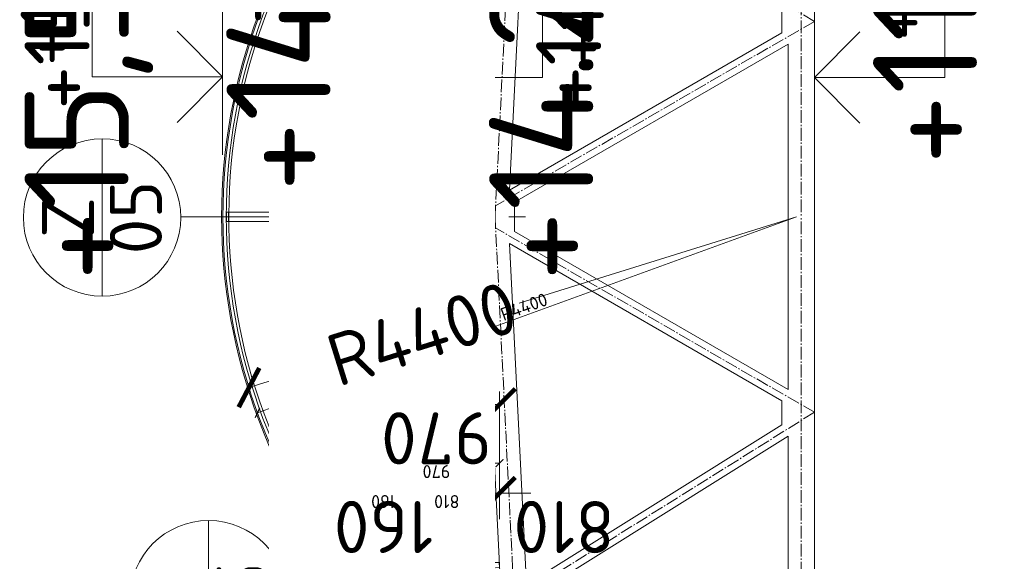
# Model space of a CAD drawing. Header units: millimetres. Extents: x -15830 to 4680139, y -28864 to 2281735.
# Tile 84 of 256: x 115777 to 123331, y 127939 to 132097. Entities that reach past the tile are written whole.
import ezdxf
from ezdxf import colors
from ezdxf.entities.mleader import LeaderData, LeaderLine
from ezdxf.enums import TextEntityAlignment as Align
from ezdxf.math import Vec2, Vec3

# ---------------------------------------------------------------- set-up
doc = ezdxf.new("R2010")
doc.units = ezdxf.units.MM
for name, pattern in [('AM_DIN_G_W050', [13.75, 9.75, -1.5, 1, -1.5]), ('CENTERX2', [101.6, 63.5, -12.7, 12.7, -12.7]), ('DASHDOT', [25.4, 12.7, -6.35, 0, -6.35]), ('HIDDEN', [9.525, 6.35, -3.175])]:
    doc.linetypes.add(name, pattern=pattern)
for name, color, linetype in [('0 @ 1', 7, 'Continuous'), ('0 @ 10', 7, 'Continuous'), ('0 @ 100', 7, 'Continuous'), ('0 @ 200', 7, 'Continuous'), ('0 @ 250 (1)', 7, 'Continuous'), ('0 @ 250 (2)', 7, 'Continuous'), ('0 @ 400', 7, 'Continuous'), ('NWT_UT_ZARIZENI', 4, 'Continuous')]:
    doc.layers.add(name, color=color, linetype=linetype)
for name, color, linetype, lineweight in [('A99_N_kce-pohl', 1, 'Continuous', 9), ('A99_N_kce-rez-sil', 6, 'Continuous', 18), ('A99_N_koty-200', 5, 'Continuous', 5), ('A99_N_koty-200 @ 200', 5, 'Continuous', 5), ('A99_N_koty-200 @ 50', 5, 'Continuous', 5), ('A99_N_koty-200-vysk', 6, 'Continuous', 9), ('A99_N_txt-popis-50', 240, 'Continuous', 9), ('A99_N_txt-popis-50 @ 200', 240, 'Continuous', 9), ('A99_N_txt-popis-50 @ 50', 240, 'Continuous', 9), ('A99_N_znaceni 200', 5, 'Continuous', 5), ('A99_S_kce-pohl', 7, 'Continuous', 5), ('A99_S_kce-rez-ten', 7, 'Continuous', 9), ('A99_S_osy', 1, 'CENTERX2', 5)]:
    doc.layers.add(name, color=color, linetype=linetype, lineweight=lineweight)
doc.styles.add('A99_kota', font='isocpeur.ttf', dxfattribs={"height": 2})
doc.styles.add('A99_popis', font='isocpeur.ttf')
doc.dimstyles.new('A99_kota_200 new', dxfattribs={"dimscale": 200, "dimtxt": 2, "dimasz": 1.2, "dimexe": 0.5, "dimexo": 1.5, "dimgap": 0.3, "dimtad": 1, "dimdec": 0, "dimzin": 3, "dimdsep": 46, "dimtxsty": 'A99_kota', "dimblk": 'ARCHTICK', "dimcen": 2.5, "dimazin": 2, "dimtfac": 0.75, "dimtdec": 0, "dimtmove": 2, "dimatfit": 0, "dimfxl": 0, "dimtolj": 1, "dimtzin": 0, "dimlwd": 5, "dimlwe": 5, "dimarcsym": 0})

# ---------------------------------------------------------------- blocks, each defined once
blk = doc.blocks.new('_ArchTick')
at = {"color": 0, "linetype": 'ByBlock', "const_width": 0.15}
blk.add_lwpolyline([(-0.5, -0.5), (0.5, 0.5)], dxfattribs=at)
blk = doc.blocks.new('*D369')
at = {"layer": 'A99_N_koty-200', "color": 0, "linetype": 'Continuous', "lineweight": 5, "ltscale": 10, "transparency": 16777216}
for p, q in [((118489, 128892.8), (118489, 128667.8)), ((118489, 128692.8), (119458.8, 128692.8)), ((119458.8, 128492.8), (119458.8, 128717.8))]:
    blk.add_line(p, q, dxfattribs=at)
at = {"layer": 'Defpoints', "color": 0, "linetype": 'Continuous', "ltscale": 10, "transparency": 16777216}
for p in [(118489, 129143.3), (119458.8, 128692.8), (119458.8, 128125.4)]:
    blk.add_point(p, dxfattribs=at)
at = {"layer": 'A99_N_koty-200', "color": 0, "linetype": 'Continuous', "lineweight": 5, "ltscale": 10, "transparency": 16777216, "xscale": 60, "yscale": 60, "zscale": 60}
for p, rotation in [((118489, 128692.8), 179.9999999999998), ((119458.8, 128692.8), 359.9999999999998)]:
    blk.add_blockref('_ArchTick', p, dxfattribs=dict(at, rotation=rotation))
at = {"layer": 'A99_N_koty-200', "color": 0, "linetype": 'Continuous', "lineweight": 0, "ltscale": 10, "transparency": 16777216, "insert": (118973.9, 128627.8), "char_height": 100, "attachment_point": 5, "rotation": 180, "style": 'A99_kota'}
blk.add_mtext('\\A1;970', dxfattribs=at)
blk = doc.blocks.new('*D370')
at = {"layer": 'A99_N_koty-200', "color": 0, "linetype": 'Continuous', "lineweight": 5, "ltscale": 10, "transparency": 16777216}
for p, q in [((118489, 129143.3), (118489, 129243.3)), ((119458.8, 128425.4), (119458.8, 129243.3)), ((118489, 129143.3), (119458.8, 129143.3))]:
    blk.add_line(p, q, dxfattribs=at)
at = {"layer": 'Defpoints', "color": 0, "linetype": 'Continuous', "ltscale": 10, "transparency": 16777216}
for p in [(118489, 129143.3), (119458.8, 129143.3), (119458.8, 128125.4)]:
    blk.add_point(p, dxfattribs=at)
at = {"layer": 'A99_N_koty-200', "color": 0, "linetype": 'Continuous', "lineweight": 5, "ltscale": 10, "transparency": 16777216, "xscale": 240, "yscale": 240, "zscale": 240}
for p, rotation in [((118489, 129143.3), 179.9999999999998), ((119458.8, 129143.3), 359.9999999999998)]:
    blk.add_blockref('_ArchTick', p, dxfattribs=dict(at, rotation=rotation))
at = {"layer": 'A99_N_koty-200', "color": 0, "linetype": 'Continuous', "lineweight": 0, "ltscale": 10, "transparency": 16777216, "insert": (118973.9, 128883.3), "char_height": 400, "attachment_point": 5, "rotation": 180, "style": 'A99_kota'}
blk.add_mtext('\\A1;970', dxfattribs=at)
blk = doc.blocks.new('*U28')
at = {"color": 0, "linetype": 'ByBlock', "lineweight": -2}
blk.add_line((-3, 0), (7, 0), dxfattribs=at)
for points in [[(0, 0), (0, 5), (0, 5), (9.7, 5)], [(-1.75, 1.75), (0, 0), (1.75, 1.75)]]:
    blk.add_lwpolyline(points, dxfattribs=at)
at = {"color": 0, "linetype": 'ByBlock', "lineweight": -2, "style": 'A99_kota'}
for tag, p in [('VYSKA', (9.2, 7.75)), ('POPIS', (9.2, 4.5))]:
    blk.add_attdef(tag, text='', height=2, dxfattribs=at).set_placement(p, align=Align.TOP_RIGHT)
blk = doc.blocks.new('*U733')
at = {"layer": 'A99_N_koty-200-vysk', "lineweight": 5}
ref = blk.add_blockref('*U28', (117334, 131658.3), dxfattribs=dict(at, xscale=200, yscale=200, zscale=200, rotation=90.00000000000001))
ref.add_attrib('VYSKA', '+15,560', dxfattribs={"layer": '0 @ 200', "color": 0, "linetype": 'ByBlock', "lineweight": -2, "height": 400, "rotation": 90, "style": 'A99_kota'}).set_placement((115784, 133498.3), align=Align.TOP_RIGHT)
ref = blk.add_blockref('*U28', (117334, 131658.3), dxfattribs=dict(at, xscale=200, yscale=200, zscale=200, rotation=90.00000000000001))
ref.add_attrib('VYSKA', '+15,560', dxfattribs={"layer": '0 @ 400', "color": 0, "linetype": 'ByBlock', "lineweight": -2, "height": 800, "rotation": 90, "style": 'A99_kota'}).set_placement((115814, 133598.3), align=Align.TOP_RIGHT)
ref = blk.add_blockref('*U28', (117334, 131658.3), dxfattribs=dict(at, xscale=200, yscale=200, zscale=200, rotation=90.00000000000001))
ref.add_attrib('VYSKA', '+15,560', dxfattribs={"layer": '0 @ 250 (1)', "color": 0, "linetype": 'ByBlock', "lineweight": -2, "height": 500, "rotation": 90, "style": 'A99_kota'}).set_placement((115814, 133598.3), align=Align.TOP_RIGHT)
ref = blk.add_blockref('*U28', (117334, 131658.3), dxfattribs=dict(at, xscale=200, yscale=200, zscale=200, rotation=90.00000000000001))
ref.add_attrib('VYSKA', '+15,560', dxfattribs={"layer": '0 @ 250 (2)', "color": 0, "linetype": 'ByBlock', "lineweight": -2, "height": 500, "rotation": 90, "style": 'A99_kota'}).set_placement((115814, 133598.3), align=Align.TOP_RIGHT)
ref = blk.add_blockref('*U28', (117334, 131658.3), dxfattribs=dict(at, xscale=200, yscale=200, zscale=200, rotation=90.00000000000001))
ref.add_attrib('VYSKA', '+15,560', dxfattribs={"layer": '0 @ 100', "color": 0, "linetype": 'ByBlock', "lineweight": -2, "height": 200, "rotation": 90, "style": 'A99_kota'}).set_placement((115814, 133598.3), align=Align.TOP_RIGHT)
ref = blk.add_blockref('*U28', (117334, 131658.3), dxfattribs=dict(at, xscale=200, yscale=200, zscale=200, rotation=90.00000000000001))
ref.add_attrib('VYSKA', '+15,560', dxfattribs={"layer": '0 @ 10', "color": 0, "linetype": 'ByBlock', "lineweight": -2, "height": 20, "rotation": 90, "style": 'A99_kota'}).set_placement((115814, 133598.3), align=Align.TOP_RIGHT)
ref = blk.add_blockref('*U28', (117334, 131658.3), dxfattribs=dict(at, xscale=200, yscale=200, zscale=200, rotation=90.00000000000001))
ref.add_attrib('VYSKA', '+15,560', dxfattribs={"layer": '0 @ 1', "color": 0, "linetype": 'ByBlock', "lineweight": -2, "height": 2, "rotation": 90, "style": 'A99_kota'}).set_placement((115814, 133598.3), align=Align.TOP_RIGHT)
blk = doc.blocks.new('*U32')
at = {"color": 0, "linetype": 'ByBlock', "lineweight": -2}
blk.add_line((-3, 0), (7, 0), dxfattribs=at)
for points in [[(-1.75, -1.75), (0, 0), (1.75, -1.75)], [(0, 0), (0, -5), (0, -5), (9.7, -5)]]:
    blk.add_lwpolyline(points, dxfattribs=at)
at = {"color": 0, "linetype": 'ByBlock', "lineweight": -2, "style": 'A99_kota'}
for tag, p in [('VYSKA', (9.2, -2.25)), ('POPIS', (9.2, -5.5))]:
    blk.add_attdef(tag, text='', height=2, dxfattribs=at).set_placement(p, align=Align.TOP_RIGHT)
blk = doc.blocks.new('*U735')
at = {"layer": 'A99_N_koty-200-vysk', "lineweight": 5}
ref = blk.add_blockref('*U32', (121874, 131653.3), dxfattribs=dict(at, xscale=200, yscale=200, zscale=200, rotation=90.00000000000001))
ref.add_attrib('VYSKA', '+11,120', dxfattribs={"layer": '0 @ 1', "color": 0, "linetype": 'ByBlock', "lineweight": -2, "height": 2, "rotation": 90, "style": 'A99_kota'}).set_placement((122324, 134093.3), align=Align.TOP_RIGHT)
ref = blk.add_blockref('*U32', (121874, 131653.3), dxfattribs=dict(at, xscale=200, yscale=200, zscale=200, rotation=90.00000000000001))
ref.add_attrib('VYSKA', '+11,120', dxfattribs={"layer": '0 @ 10', "color": 0, "linetype": 'ByBlock', "lineweight": -2, "height": 20, "rotation": 90, "style": 'A99_kota'}).set_placement((122324, 134093.3), align=Align.TOP_RIGHT)
ref = blk.add_blockref('*U32', (121874, 131653.3), dxfattribs=dict(at, xscale=200, yscale=200, zscale=200, rotation=90.00000000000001))
ref.add_attrib('VYSKA', '+11,120', dxfattribs={"layer": '0 @ 100', "color": 0, "linetype": 'ByBlock', "lineweight": -2, "height": 200, "rotation": 90, "style": 'A99_kota'}).set_placement((122324, 134093.3), align=Align.TOP_RIGHT)
ref = blk.add_blockref('*U32', (121874, 131653.3), dxfattribs=dict(at, xscale=200, yscale=200, zscale=200, rotation=90.00000000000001))
ref.add_attrib('VYSKA', '+11,120', dxfattribs={"layer": '0 @ 250 (1)', "color": 0, "linetype": 'ByBlock', "lineweight": -2, "height": 500, "rotation": 90, "style": 'A99_kota'}).set_placement((122324, 134093.3), align=Align.TOP_RIGHT)
ref = blk.add_blockref('*U32', (121874, 131653.3), dxfattribs=dict(at, xscale=200, yscale=200, zscale=200, rotation=90.00000000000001))
ref.add_attrib('VYSKA', '+11,120', dxfattribs={"layer": '0 @ 250 (2)', "color": 0, "linetype": 'ByBlock', "lineweight": -2, "height": 500, "rotation": 90, "style": 'A99_kota'}).set_placement((122324, 134093.3), align=Align.TOP_RIGHT)
ref = blk.add_blockref('*U32', (121874, 131653.3), dxfattribs=dict(at, xscale=200, yscale=200, zscale=200, rotation=90.00000000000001))
ref.add_attrib('VYSKA', '+11,120', dxfattribs={"layer": '0 @ 400', "color": 0, "linetype": 'ByBlock', "lineweight": -2, "height": 800, "rotation": 90, "style": 'A99_kota'}).set_placement((122324, 134093.3), align=Align.TOP_RIGHT)
ref = blk.add_blockref('*U32', (121874, 131653.3), dxfattribs=dict(at, xscale=200, yscale=200, zscale=200, rotation=90.00000000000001))
ref.add_attrib('VYSKA', '+11,120', dxfattribs={"layer": '0 @ 200', "color": 0, "linetype": 'ByBlock', "lineweight": -2, "height": 400, "rotation": 90, "style": 'A99_kota'}).set_placement((122324, 133493.3), align=Align.TOP_RIGHT)
blk = doc.blocks.new('*U43')
at = {"color": 0, "linetype": 'ByBlock', "lineweight": -2}
blk.add_line((-3, 0), (7, 0), dxfattribs=at)
for points in [[(-1.75, -1.75), (0, 0), (1.75, -1.75)], [(0, 0), (0, -5.7), (0, -5.7), (9.7, -5.7)]]:
    blk.add_lwpolyline(points, dxfattribs=at)
at = {"color": 0, "linetype": 'ByBlock', "lineweight": -2, "style": 'A99_kota'}
blk.add_attdef('POPIS', text='', height=2, dxfattribs=at).set_placement((9.2, -5.2), align=Align.BOTTOM_RIGHT)
blk.add_attdef('VYSKA', text='', height=2, dxfattribs=at).set_placement((9.2, -6.45), align=Align.TOP_RIGHT)
blk = doc.blocks.new('*U764')
at = {"layer": 'A99_N_koty-200-vysk', "lineweight": 5}
ref = blk.add_blockref('*U43', (118649, 131653.3), dxfattribs=dict(at, xscale=200, yscale=200, zscale=200, rotation=90.00000000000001))
ref.add_attrib('VYSKA', '+14.245', dxfattribs={"layer": '0 @ 1', "color": 0, "linetype": 'ByBlock', "lineweight": -2, "height": 2, "rotation": 90, "style": 'A99_kota'}).set_placement((120336.6, 133598.3), align=Align.TOP_RIGHT)
ref = blk.add_blockref('*U43', (118649, 131653.3), dxfattribs=dict(at, xscale=200, yscale=200, zscale=200, rotation=90.00000000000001))
ref.add_attrib('VYSKA', '+14.245', dxfattribs={"layer": '0 @ 10', "color": 0, "linetype": 'ByBlock', "lineweight": -2, "height": 20, "rotation": 90, "style": 'A99_kota'}).set_placement((120315, 133598.3), align=Align.TOP_RIGHT)
ref = blk.add_blockref('*U43', (118649, 131653.3), dxfattribs=dict(at, xscale=200, yscale=200, zscale=200, rotation=90.00000000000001))
ref.add_attrib('VYSKA', '+14.245', dxfattribs={"layer": '0 @ 200', "color": 0, "linetype": 'ByBlock', "lineweight": -2, "height": 400, "rotation": 90, "style": 'A99_kota'}).set_placement((119859, 133493.3), align=Align.TOP_RIGHT)
ref = blk.add_blockref('*U43', (118649, 131653.3), dxfattribs=dict(at, xscale=200, yscale=200, zscale=200, rotation=90.00000000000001))
ref.add_attrib('VYSKA', '+14.245', dxfattribs={"layer": '0 @ 100', "color": 0, "linetype": 'ByBlock', "lineweight": -2, "height": 200, "rotation": 90, "style": 'A99_kota'}).set_placement((120099, 133598.3), align=Align.TOP_RIGHT)
ref = blk.add_blockref('*U43', (118649, 131653.3), dxfattribs=dict(at, xscale=200, yscale=200, zscale=200, rotation=90.00000000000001))
ref.add_attrib('VYSKA', '+14.245', dxfattribs={"layer": '0 @ 400', "color": 0, "linetype": 'ByBlock', "lineweight": -2, "height": 800, "rotation": 90, "style": 'A99_kota'}).set_placement((119379, 133598.3), align=Align.TOP_RIGHT)
ref = blk.add_blockref('*U43', (118649, 131653.3), dxfattribs=dict(at, xscale=200, yscale=200, zscale=200, rotation=90.00000000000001))
ref.add_attrib('VYSKA', '+14.245', dxfattribs={"layer": '0 @ 250 (1)', "color": 0, "linetype": 'ByBlock', "lineweight": -2, "height": 500, "rotation": 90, "style": 'A99_kota'}).set_placement((119739, 133598.3), align=Align.TOP_RIGHT)
ref = blk.add_blockref('*U43', (118649, 131653.3), dxfattribs=dict(at, xscale=200, yscale=200, zscale=200, rotation=90.00000000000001))
ref.add_attrib('VYSKA', '+14.245', dxfattribs={"layer": '0 @ 250 (2)', "color": 0, "linetype": 'ByBlock', "lineweight": -2, "height": 500, "rotation": 90, "style": 'A99_kota'}).set_placement((119739, 133598.3), align=Align.TOP_RIGHT)
blk = doc.blocks.new('*D167')
at = {"layer": 'A99_N_koty-200', "color": 0, "linetype": 'Continuous', "lineweight": 5, "transparency": 16777216}
for p, q in [((121736.5, 130583.3), (119609.6, 129919.6)), ((117536.2, 129272.6), (118120.4, 129454.9))]:
    blk.add_line(p, q, dxfattribs=at)
at = {"layer": 'Defpoints', "color": 0, "linetype": 'Continuous', "transparency": 16777216}
for p in [(121736.5, 130583.3), (117536.2, 129272.6)]:
    blk.add_point(p, dxfattribs=at)
at = {"layer": 'A99_N_koty-200', "color": 0, "linetype": 'Continuous', "lineweight": 5, "transparency": 16777216, "xscale": 240, "yscale": 240, "zscale": 240, "rotation": 197.3294565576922}
blk.add_blockref('_ArchTick', (117536.2, 129272.6), dxfattribs=at)
at = {"layer": 'A99_N_koty-200', "color": 0, "linetype": 'Continuous', "lineweight": 5, "transparency": 16777216, "insert": (118865, 129687.3), "char_height": 400, "attachment_point": 5, "rotation": 17.32946, "style": 'A99_kota'}
blk.add_mtext('\\A1;R4400', dxfattribs=at)
blk = doc.blocks.new('*D168')
at = {"layer": 'A99_N_koty-200', "color": 0, "linetype": 'Continuous', "lineweight": 5, "transparency": 16777216}
blk.add_line((121736.5, 130583.3), (117601.3, 129079.6), dxfattribs=at)
at = {"layer": 'Defpoints', "color": 0, "linetype": 'Continuous', "transparency": 16777216}
for p in [(121736.5, 130583.3), (117601.3, 129079.6)]:
    blk.add_point(p, dxfattribs=at)
at = {"layer": 'A99_N_koty-200', "color": 0, "linetype": 'Continuous', "lineweight": 5, "transparency": 16777216, "xscale": 60, "yscale": 60, "zscale": 60, "rotation": 199.9822691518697}
blk.add_blockref('_ArchTick', (117601.3, 129079.6), dxfattribs=at)
at = {"layer": 'A99_N_koty-200', "color": 0, "linetype": 'Continuous', "lineweight": 5, "transparency": 16777216, "insert": (119646.7, 129892.5), "char_height": 100, "attachment_point": 5, "rotation": 19.98227, "style": 'A99_kota'}
blk.add_mtext('\\A1;R4400', dxfattribs=at)
blk = doc.blocks.new('*D169')
at = {"layer": 'A99_N_koty-200', "color": 0, "linetype": 'Continuous', "lineweight": 5, "ltscale": 10, "transparency": 16777216}
for p, q in [((118489, 128462.8), (118429, 128462.8)), ((118489, 128462.8), (118489, 128487.8)), ((118649, 128462.8), (118489, 128462.8)), ((118649, 128462.8), (118649, 128487.8)), ((118649, 128462.8), (118709, 128462.8))]:
    blk.add_line(p, q, dxfattribs=at)
at = {"layer": 'Defpoints', "color": 0, "linetype": 'Continuous', "ltscale": 10, "transparency": 16777216}
for p in [(118489, 128462.8), (118489, 128462.8), (118649, 128462.8)]:
    blk.add_point(p, dxfattribs=at)
at = {"layer": 'A99_N_koty-200', "color": 0, "linetype": 'Continuous', "lineweight": 5, "ltscale": 10, "transparency": 16777216, "xscale": 60, "yscale": 60, "zscale": 60}
for p, rotation in [((118489, 128462.8), 359.9999999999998), ((118649, 128462.8), 179.9999999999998)]:
    blk.add_blockref('_ArchTick', p, dxfattribs=dict(at, rotation=rotation))
at = {"layer": 'A99_N_koty-200', "color": 0, "linetype": 'Continuous', "lineweight": 0, "ltscale": 10, "transparency": 16777216, "insert": (118569, 128397.8), "char_height": 100, "attachment_point": 5, "rotation": 180, "style": 'A99_kota'}
blk.add_mtext('\\A1;160', dxfattribs=at)
blk = doc.blocks.new('*D170')
at = {"layer": 'A99_N_koty-200', "color": 0, "linetype": 'Continuous', "lineweight": 5, "ltscale": 10, "transparency": 16777216}
for p, q in [((118489, 128462.8), (118489, 128562.8)), ((118649, 128462.8), (118649, 128562.8)), ((118489, 128462.8), (118249, 128462.8)), ((118649, 128462.8), (118489, 128462.8)), ((118649, 128462.8), (118889, 128462.8))]:
    blk.add_line(p, q, dxfattribs=at)
at = {"layer": 'Defpoints', "color": 0, "linetype": 'Continuous', "ltscale": 10, "transparency": 16777216}
for p in [(118489, 128462.8), (118489, 128462.8), (118649, 128462.8)]:
    blk.add_point(p, dxfattribs=at)
at = {"layer": 'A99_N_koty-200', "color": 0, "linetype": 'Continuous', "lineweight": 5, "ltscale": 10, "transparency": 16777216, "xscale": 240, "yscale": 240, "zscale": 240}
for p, rotation in [((118489, 128462.8), 359.9999999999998), ((118649, 128462.8), 179.9999999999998)]:
    blk.add_blockref('_ArchTick', p, dxfattribs=dict(at, rotation=rotation))
at = {"layer": 'A99_N_koty-200', "color": 0, "linetype": 'Continuous', "lineweight": 0, "ltscale": 10, "transparency": 16777216, "insert": (118569, 128202.8), "char_height": 400, "attachment_point": 5, "rotation": 180, "style": 'A99_kota'}
blk.add_mtext('\\A1;160', dxfattribs=at)
blk = doc.blocks.new('*D171')
at = {"layer": 'A99_N_koty-200', "color": 0, "linetype": 'Continuous', "lineweight": 5, "ltscale": 10, "transparency": 16777216}
for p, q in [((118649, 128462.8), (118649, 128487.8)), ((119458.8, 128462.8), (118649, 128462.8)), ((119458.8, 128262.8), (119458.8, 128487.8))]:
    blk.add_line(p, q, dxfattribs=at)
at = {"layer": 'Defpoints', "color": 0, "linetype": 'Continuous', "ltscale": 10, "transparency": 16777216}
for p in [(118649, 128462.8), (118649, 128462.8), (119458.8, 128125.4)]:
    blk.add_point(p, dxfattribs=at)
at = {"layer": 'A99_N_koty-200', "color": 0, "linetype": 'Continuous', "lineweight": 5, "ltscale": 10, "transparency": 16777216, "xscale": 60, "yscale": 60, "zscale": 60}
for p, rotation in [((118649, 128462.8), 179.9999999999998), ((119458.8, 128462.8), 359.9999999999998)]:
    blk.add_blockref('_ArchTick', p, dxfattribs=dict(at, rotation=rotation))
at = {"layer": 'A99_N_koty-200', "color": 0, "linetype": 'Continuous', "lineweight": 0, "ltscale": 10, "transparency": 16777216, "insert": (119053.9, 128397.8), "char_height": 100, "attachment_point": 5, "rotation": 180, "style": 'A99_kota'}
blk.add_mtext('\\A1;810', dxfattribs=at)
blk = doc.blocks.new('*D172')
at = {"layer": 'A99_N_koty-200', "color": 0, "linetype": 'Continuous', "lineweight": 5, "ltscale": 10, "transparency": 16777216}
for p, q in [((118649, 128462.8), (118649, 128562.8)), ((119458.8, 128425.4), (119458.8, 128562.8)), ((118649, 128462.8), (118409, 128462.8)), ((119458.8, 128462.8), (118649, 128462.8)), ((119458.8, 128462.8), (119698.8, 128462.8))]:
    blk.add_line(p, q, dxfattribs=at)
at = {"layer": 'Defpoints', "color": 0, "linetype": 'Continuous', "ltscale": 10, "transparency": 16777216}
for p in [(118649, 128462.8), (118649, 128462.8), (119458.8, 128125.4)]:
    blk.add_point(p, dxfattribs=at)
at = {"layer": 'A99_N_koty-200', "color": 0, "linetype": 'Continuous', "lineweight": 5, "ltscale": 10, "transparency": 16777216, "xscale": 240, "yscale": 240, "zscale": 240}
for p, rotation in [((118649, 128462.8), 359.9999999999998), ((119458.8, 128462.8), 179.9999999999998)]:
    blk.add_blockref('_ArchTick', p, dxfattribs=dict(at, rotation=rotation))
at = {"layer": 'A99_N_koty-200', "color": 0, "linetype": 'Continuous', "lineweight": 0, "ltscale": 10, "transparency": 16777216, "insert": (119954, 128202.8), "char_height": 400, "attachment_point": 5, "rotation": 180, "style": 'A99_kota'}
blk.add_mtext('\\A1;810', dxfattribs=at)
blk = doc.blocks.new('*U44')
at = {"color": 0, "linetype": 'ByBlock', "lineweight": -2}
blk.add_line((-3, 0), (7, 0), dxfattribs=at)
for points in [[(0, 0), (0, 5.7), (0, 5.7), (9.7, 5.7)], [(-1.75, 1.75), (0, 0), (1.75, 1.75)]]:
    blk.add_lwpolyline(points, dxfattribs=at)
at = {"color": 0, "linetype": 'ByBlock', "lineweight": -2, "style": 'A99_kota'}
for tag, p in [('VYSKA', (9.2, 8.45)), ('POPIS', (9.2, 5.2))]:
    blk.add_attdef(tag, text='', height=2, dxfattribs=at).set_placement(p, align=Align.TOP_RIGHT)
blk = doc.blocks.new('*U775')
at = {"layer": 'A99_N_koty-200-vysk', "lineweight": 5}
ref = blk.add_blockref('*U44', (118893.8, 134268.3), dxfattribs=dict(at, xscale=200, yscale=200, zscale=200, rotation=90.00000000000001))
ref.add_attrib('VYSKA', '+14.000', dxfattribs={"layer": '0 @ 1', "color": 0, "linetype": 'ByBlock', "lineweight": -2, "height": 2, "rotation": 90, "style": 'A99_kota'}).set_placement((117204.2, 134198.3), align=Align.TOP_RIGHT)
ref = blk.add_blockref('*U44', (118893.8, 134268.3), dxfattribs=dict(at, xscale=200, yscale=200, zscale=200, rotation=90.00000000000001))
ref.add_attrib('VYSKA', '+14.000', dxfattribs={"layer": '0 @ 10', "color": 0, "linetype": 'ByBlock', "lineweight": -2, "height": 20, "rotation": 90, "style": 'A99_kota'}).set_placement((117207.8, 134198.3), align=Align.TOP_RIGHT)
ref = blk.add_blockref('*U44', (118893.8, 134268.3), dxfattribs=dict(at, xscale=200, yscale=200, zscale=200, rotation=90.00000000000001))
ref.add_attrib('VYSKA', '+14.000', dxfattribs={"layer": '0 @ 100', "color": 0, "linetype": 'ByBlock', "lineweight": -2, "height": 200, "rotation": 90, "style": 'A99_kota'}).set_placement((117243.8, 134198.3), align=Align.TOP_RIGHT)
ref = blk.add_blockref('*U44', (118893.8, 134268.3), dxfattribs=dict(at, xscale=200, yscale=200, zscale=200, rotation=90.00000000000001))
ref.add_attrib('VYSKA', '+14.000', dxfattribs={"layer": '0 @ 200', "color": 0, "linetype": 'ByBlock', "lineweight": -2, "height": 400, "rotation": 90, "style": 'A99_kota'}).set_placement((117283.8, 136108.3), align=Align.TOP_RIGHT)
ref = blk.add_blockref('*U44', (118893.8, 134268.3), dxfattribs=dict(at, xscale=200, yscale=200, zscale=200, rotation=90.00000000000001))
ref.add_attrib('VYSKA', '+14.000', dxfattribs={"layer": '0 @ 250 (1)', "color": 0, "linetype": 'ByBlock', "lineweight": -2, "height": 500, "rotation": 90, "style": 'A99_kota'}).set_placement((117303.8, 134198.3), align=Align.TOP_RIGHT)
ref = blk.add_blockref('*U44', (118893.8, 134268.3), dxfattribs=dict(at, xscale=200, yscale=200, zscale=200, rotation=90.00000000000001))
ref.add_attrib('VYSKA', '+14.000', dxfattribs={"layer": '0 @ 250 (2)', "color": 0, "linetype": 'ByBlock', "lineweight": -2, "height": 500, "rotation": 90, "style": 'A99_kota'}).set_placement((117303.8, 134198.3), align=Align.TOP_RIGHT)
ref = blk.add_blockref('*U44', (118893.8, 134268.3), dxfattribs=dict(at, xscale=200, yscale=200, zscale=200, rotation=90.00000000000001))
ref.add_attrib('VYSKA', '+14.000', dxfattribs={"layer": '0 @ 400', "color": 0, "linetype": 'ByBlock', "lineweight": -2, "height": 800, "rotation": 90, "style": 'A99_kota'}).set_placement((117363.8, 134198.3), align=Align.TOP_RIGHT)
blk = doc.blocks.new('*U25')
at = {"color": 0, "linetype": 'ByBlock'}
blk.add_line((-3.02, 0), (3.02, 0), dxfattribs=at)
blk.add_circle((0, 0), 3.02, dxfattribs=at)
at = {"color": 0, "linetype": 'ByBlock', "style": 'A99_popis'}
for tag, p in [('KATEGORIE', (0, 1.31)), ('PRVEK', (0, -1.298))]:
    blk.add_attdef(tag, text='', height=2, dxfattribs=at).set_placement(p, align=Align.MIDDLE_CENTER)
blk = doc.blocks.new('*U732')
at = {"layer": 'A99_N_koty-200 @ 200', "linetype": 'Continuous', "lineweight": 0, "ltscale": 10}
dim = blk.add_linear_dim(base=(119458.8, 129143.3), p1=(118489, 129143.3), p2=(119458.8, 128125.4), angle=180, dimstyle='A99_kota_200 new', override={"dimscale": 200, "dimtix": 1, "dimtofl": 1, "dimtmove": 1, "dimatfit": 1}, dxfattribs=at)
dim.commit()
dim.dimension.update_dxf_attribs({"geometry": '*D370', "text_midpoint": (118973.9, 128883.3)})
at = {"layer": 'A99_N_koty-200 @ 50', "linetype": 'Continuous', "lineweight": 0, "ltscale": 10}
dim = blk.add_linear_dim(base=(119458.8, 128692.8), p1=(118489, 129143.3), p2=(119458.8, 128125.4), angle=180, dimstyle='A99_kota_200 new', override={"dimscale": 50, "dimtix": 1, "dimtofl": 1, "dimtmove": 1, "dimatfit": 1}, dxfattribs=at)
dim.commit()
dim.dimension.update_dxf_attribs({"geometry": '*D369', "text_midpoint": (118973.9, 128627.8)})
blk = doc.blocks.new('*U766')
at = {"layer": 'A99_N_koty-200 @ 200', "linetype": 'Continuous', "lineweight": 5}
dim = blk.add_radius_dim(center=(121736.5, 130583.3), mpoint=(117536.2, 129272.6), dimstyle='A99_kota_200 new', override={"dimscale": 200, "dimtix": 1, "dimtofl": 1, "dimtmove": 2, "dimatfit": 0}, dxfattribs=at)
dim.commit()
dim.dimension.update_dxf_attribs({"geometry": '*D167', "text_midpoint": (118865, 129687.3), "dimtype": 132})
at = {"layer": 'A99_N_koty-200 @ 50', "linetype": 'Continuous', "lineweight": 5}
dim = blk.add_radius_dim(center=(121736.5, 130583.3), mpoint=(117601.3, 129079.6), dimstyle='A99_kota_200 new', override={"dimscale": 50, "dimtix": 1, "dimtofl": 1, "dimtmove": 2, "dimatfit": 0}, dxfattribs=at)
dim.commit()
dim.dimension.update_dxf_attribs({"geometry": '*D168', "text_midpoint": (119646.7, 129892.5)})
blk = doc.blocks.new('*U767')
at = {"layer": 'A99_N_koty-200 @ 200', "linetype": 'Continuous', "lineweight": 0, "ltscale": 10}
dim = blk.add_linear_dim(base=(118489, 128462.8), p1=(118649, 128462.8), p2=(118489, 128462.8), angle=180, dimstyle='A99_kota_200 new', override={"dimscale": 200, "dimtix": 1, "dimtofl": 1, "dimtmove": 2, "dimatfit": 0}, dxfattribs=at)
dim.commit()
dim.dimension.update_dxf_attribs({"geometry": '*D170', "text_midpoint": (118569, 128202.8)})
at = {"layer": 'A99_N_koty-200 @ 50', "linetype": 'Continuous', "lineweight": 0, "ltscale": 10}
dim = blk.add_linear_dim(base=(118489, 128462.8), p1=(118649, 128462.8), p2=(118489, 128462.8), angle=180, dimstyle='A99_kota_200 new', override={"dimscale": 50, "dimtix": 1, "dimtofl": 1, "dimtmove": 2, "dimatfit": 0}, dxfattribs=at)
dim.commit()
dim.dimension.update_dxf_attribs({"geometry": '*D169', "text_midpoint": (118569, 128397.8)})
blk = doc.blocks.new('*U768')
at = {"layer": 'A99_N_koty-200 @ 200', "linetype": 'Continuous', "lineweight": 0, "ltscale": 10}
dim = blk.add_linear_dim(base=(118649, 128462.8), p1=(119458.8, 128125.4), p2=(118649, 128462.8), angle=180, dimstyle='A99_kota_200 new', override={"dimscale": 200, "dimtix": 1, "dimtofl": 1, "dimtmove": 2, "dimatfit": 0}, dxfattribs=at)
dim.commit()
dim.dimension.update_dxf_attribs({"geometry": '*D172', "text_midpoint": (119954, 128202.8), "dimtype": 128})
at = {"layer": 'A99_N_koty-200 @ 50', "linetype": 'Continuous', "lineweight": 0, "ltscale": 10}
dim = blk.add_linear_dim(base=(118649, 128462.8), p1=(119458.8, 128125.4), p2=(118649, 128462.8), angle=180, dimstyle='A99_kota_200 new', override={"dimscale": 50, "dimtix": 1, "dimtofl": 1, "dimtmove": 2, "dimatfit": 0}, dxfattribs=at)
dim.commit()
dim.dimension.update_dxf_attribs({"geometry": '*D171', "text_midpoint": (119053.9, 128397.8)})
blk = doc.blocks.new('*U926')
at = {"layer": 'A99_N_txt-popis-50 @ 50', "lineweight": 9}
ml = blk.add_multileader_mtext('Standard', dxfattribs=at)
ml.set_content('\\A1;{\\C256;odvodňovací systém \\Pbude součásti \\Pdodávky opláštění}', color=1, style='A99_popis')
ml.set_leader_properties(color=256, linetype='ByLayer', lineweight=-1)
ml.build(insert=Vec2(0, 0))
ml.multileader.update_dxf_attribs({"dogleg_length": 1, "arrow_head_size": 75, "scale": 50})
ctx = ml.context
ctx.base_point, ctx.scale, ctx.char_height, ctx.arrow_head_size, ctx.landing_gap_size, ctx.plane_origin, ctx.plane_x_axis, ctx.plane_y_axis = Vec3(118618.1, 91672), 50, 100, 75, 62.5, Vec3(122104.1, 85760.8), Vec3(0, 1), Vec3(-1, 0)
notes = []
notes.append((ctx, [(1, (1, 1, 0), (118618.1, 93153.3), (0, -1), 146.2, [(0, [(119864.3, 93153.3)], 0, [])])]))
ctx.mtext.insert, ctx.mtext.text_direction, ctx.mtext.rotation, ctx.mtext.width, ctx.mtext.defined_height, ctx.mtext.flow_direction = Vec3(118553.1, 91734.5), Vec3(0, 1), 1.570796, 1255, 15.9, 5
ctx.mtext.has_bg_fill, ctx.mtext.bg_color, ctx.mtext.bg_scale_factor, ctx.mtext.bg_transparency, ctx.mtext.use_window_bg_color = 1, -1073741824, 1, 0, 1
for ctx, leaders in notes:
    for number, flags, end, landing, length, lines in leaders:
        leader = LeaderData()
        leader.index, (leader.has_last_leader_line, leader.has_dogleg_vector, leader.attachment_direction) = number, flags
        leader.last_leader_point, leader.dogleg_vector, leader.dogleg_length = Vec3(end), Vec3(landing), length
        for number, points, colour, breaks in lines:
            line = LeaderLine()
            line.index, line.vertices, line.color, line.breaks = number, Vec3.list(points), colors.encode_raw_color(colour), breaks
            leader.lines.append(line)
        ctx.leaders.append(leader)
at = {"layer": 'A99_N_txt-popis-50 @ 200', "lineweight": 9}
ml = blk.add_multileader_mtext('Standard', dxfattribs=at)
ml.set_content('\\A1;{\\C256;odvodňovací systém \\Pbude součásti \\Pdodávky opláštění}', color=1, style='A99_popis')
ml.set_leader_properties(color=256, linetype='ByLayer', lineweight=-1)
ml.build(insert=Vec2(0, 0))
ml.multileader.update_dxf_attribs({"dogleg_length": 1, "arrow_head_size": 300, "scale": 200})
ctx = ml.context
ctx.base_point, ctx.scale, ctx.char_height, ctx.arrow_head_size, ctx.landing_gap_size, ctx.plane_origin, ctx.plane_x_axis, ctx.plane_y_axis = Vec3(117949, 82248.3), 200, 400, 300, 250, Vec3(122104.1, 85760.8), Vec3(0, 1), Vec3(-1, 0)
notes = []
notes.append((ctx, [(1, (1, 1, 0), (117949, 92478.3), (0, -1), 4890, [(0, [(119864.3, 93153.3)], 0, [])])]))
ctx.mtext.insert, ctx.mtext.text_direction, ctx.mtext.rotation, ctx.mtext.width, ctx.mtext.defined_height, ctx.mtext.flow_direction = Vec3(117689, 82498.3), Vec3(0, 1), 1.570796, 5020, 63.5, 5
ctx.mtext.has_bg_fill, ctx.mtext.bg_color, ctx.mtext.bg_scale_factor, ctx.mtext.bg_transparency, ctx.mtext.use_window_bg_color = 1, -1073741824, 1, 0, 1
for ctx, leaders in notes:
    for number, flags, end, landing, length, lines in leaders:
        leader = LeaderData()
        leader.index, (leader.has_last_leader_line, leader.has_dogleg_vector, leader.attachment_direction) = number, flags
        leader.last_leader_point, leader.dogleg_vector, leader.dogleg_length = Vec3(end), Vec3(landing), length
        for number, points, colour, breaks in lines:
            line = LeaderLine()
            line.index, line.vertices, line.color, line.breaks = number, Vec3.list(points), colors.encode_raw_color(colour), breaks
            leader.lines.append(line)
        ctx.leaders.append(leader)

msp = doc.modelspace()

# ---------------------------------------------------------------- linework, layer by layer
at = {"layer": 'A99_N_kce-pohl', "lineweight": 5}
for points in [[(118488.95, 133323.752), (118488.95, 130583.252)], [(117378.95, 130618.252), (118488.95, 130618.252)], [(117378.95, 130548.252), (118488.95, 130548.252)], [(118488.95, 127840.752), (118488.95, 130583.252)]]:
    msp.add_lwpolyline(points, dxfattribs=at)
at = {"layer": 'A99_N_kce-pohl', "linetype": 'Continuous', "lineweight": 5}
for radius, start, end in [(4410, 137.9079084, 222.0920916), (4355, 137.9045093, 221.5692356)]:
    msp.add_arc((121736.45, 130583.252), radius, start, end, dxfattribs=at)
at = {"layer": 'A99_N_kce-rez-sil', "color": 1, "lineweight": 9}
msp.add_lwpolyline([(117363.95, 130548.251), (117378.95, 130548.251), (117378.95, 130618.253), (117363.95, 130618.253)], close=True, dxfattribs=at)
at = {"layer": 'A99_N_kce-rez-sil', "color": 1, "linetype": 'Continuous', "lineweight": 5}
for radius, start, end in [(4400, 137.9079084, 222.0920916), (4375, 137.9060286, 222.0939714)]:
    msp.add_arc((121736.45, 130583.252), radius, start, end, dxfattribs=at)
at = {"layer": 'A99_N_znaceni 200', "lineweight": 5}
msp.add_lwpolyline([(117012.913, 130583.252), (117793.95, 130583.252)], dxfattribs=at)
at = {"layer": 'A99_S_kce-pohl', "lineweight": 5}
for points in [[(119323.95, 130583.252), (119773.95, 139583.252)], [(121873.95, 130583.252), (121873.95, 138277.906)], [(119534.457, 130788.385), (119665.273, 133404.713)], [(121623.95, 131996.465), (121623.95, 132180.54)], [(121623.95, 131996.465), (119534.457, 130788.385)], [(121673.95, 131909.863), (119573.95, 130695.708)], [(121673.95, 130583.252), (121673.95, 131909.863)], [(119573.95, 130583.252), (119573.95, 130695.708)], [(119323.95, 130583.252), (119773.95, 121583.252)], [(119573.95, 130583.252), (119573.95, 130470.796)], [(121673.95, 130583.252), (121673.95, 129256.641)], [(121873.95, 130583.252), (121873.95, 122888.598)], [(121673.95, 129256.641), (119573.95, 130470.796)], [(119534.457, 130378.119), (119665.273, 127761.791)], [(121623.95, 129170.039), (119534.457, 130378.119)], [(121623.95, 129170.039), (121623.95, 128985.964)], [(121623.95, 128985.964), (119665.273, 127761.791)], [(121673.95, 128899.29), (119719.536, 127677.781)], [(121673.95, 128899.29), (121673.95, 126267.214)]]:
    msp.add_lwpolyline(points, dxfattribs=at)
at = {"layer": 'A99_S_kce-pohl', "color": 253, "linetype": 'AM_DIN_G_W050', "lineweight": 0, "ltscale": 10}
for points in [[(119423.826, 130578.258), (119873.826, 139578.258)], [(121773.95, 138277.906), (121773.95, 138277.906), (121773.95, 130583.252)], [(121873.95, 132083.252), (119473.95, 133583.252)], [(121873.95, 132083.252), (119325.272, 130609.685)], [(121873.95, 129083.252), (119325.272, 130556.819)], [(119423.826, 130588.246), (119873.826, 121588.246)], [(121773.95, 122888.598), (121773.95, 122888.598), (121773.95, 130583.252)], [(121873.95, 129083.252), (119473.95, 127583.252)]]:
    msp.add_lwpolyline(points, dxfattribs=at)
at = {"layer": 'A99_S_kce-rez-ten', "lineweight": 0}
msp.add_lwpolyline([(118648.95, 133325.752), (118648.95, 127840.752)], dxfattribs=at)
at = {"layer": 'A99_S_kce-rez-ten', "linetype": 'HIDDEN', "lineweight": 0, "ltscale": 10}
for points in [[(119029.381, 133297.574), (118893.78, 130583.252)], [(119241.832, 132038.666), (119186.621, 130933.523)], [(119089.408, 130891.582), (119073.991, 130583.252)], [(119029.381, 127868.931), (118893.78, 130583.252)], [(119089.408, 130274.922), (119073.991, 130583.252)], [(119241.832, 129127.838), (119186.621, 130232.982)], [(119301.707, 127929.333), (119246.496, 129034.476)]]:
    msp.add_lwpolyline(points, dxfattribs=at)
for points in [[(119458.846, 133276.118), (119209.157, 133288.592), (119149.282, 132090.087), (119398.971, 132077.613), (119400.967, 132117.563), (119171.752, 132139.027), (119226.638, 133237.657), (119456.85, 133236.168)], [(119398.971, 132077.613), (119149.282, 132090.087), (119089.408, 130891.582), (119339.096, 130879.108), (119341.092, 130919.058), (119111.877, 130940.522), (119166.763, 132039.151), (119396.975, 132037.663)], [(119398.971, 129088.891), (119149.282, 129076.417), (119089.408, 130274.922), (119339.096, 130287.396), (119341.092, 130247.446), (119111.877, 130225.983), (119166.763, 129127.353), (119396.975, 129128.841)], [(119458.846, 127890.386), (119209.157, 127877.912), (119149.282, 129076.417), (119398.971, 129088.891), (119400.967, 129048.941), (119171.752, 129027.477), (119226.638, 127928.847), (119456.85, 127930.336)]]:
    msp.add_lwpolyline(points, close=True, dxfattribs=at)
at = {"layer": 'A99_S_osy', "linetype": 'DASHDOT', "lineweight": 5, "ltscale": 30}
msp.add_lwpolyline([(117243.95, 130583.252), (119657.895, 130583.252)], dxfattribs=at)

# ---------------------------------------------------------------- block references
at = {"layer": 'A99_N_koty-200'}
for name in ['*U766', '*U732', '*U767', '*U768']:
    msp.add_blockref(name, (0, 0), dxfattribs=at)
at = {"layer": 'A99_N_znaceni 200', "xscale": 200, "yscale": 200, "zscale": 200, "rotation": 90.00000000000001}
for p, values in [((116408.95, 130578.252), {'KATEGORIE': 'Z', 'PRVEK': '05'}), ((117226.45, 127648.252), {'KATEGORIE': 'K', 'PRVEK': '05'})]:
    msp.add_blockref('*U25', p, dxfattribs=at).add_auto_attribs(values)
at = {"layer": 'NWT_UT_ZARIZENI'}
for name in ['*U775', '*U735', '*U733', '*U764']:
    msp.add_blockref(name, (0, 0), dxfattribs=at)

# ---------------------------------------------------------------- next in the draw order: block references
at = {"layer": 'A99_N_txt-popis-50'}
msp.add_blockref('*U926', (0, 0), dxfattribs=at)

doc.saveas('drawing.dxf')
